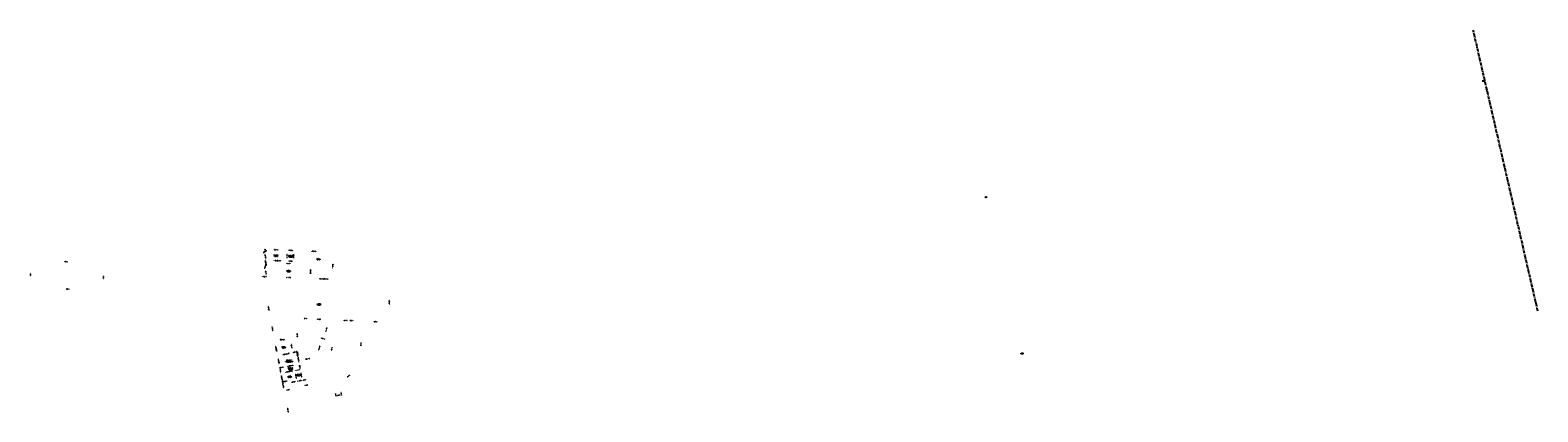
# Model space of a CAD drawing. Header units: feet. Extents: x 1367792 to 1396399, y 443689 to 455452.
# Tile 3 of 3: x 1382652 to 1396399, y 448963 to 452442. Entities that reach past the tile are written whole.
import ezdxf
from ezdxf.enums import TextEntityAlignment as Align

# ---------------------------------------------------------------- set-up
doc = ezdxf.new("R2010")
doc.units = ezdxf.units.FT
doc.header["$LTSCALE"] = 40
doc.header["$MEASUREMENT"] = 0
doc.linetypes.add('CENTER2', pattern=[1.125, 0.75, -0.125, 0.125, -0.125])
for name, color, linetype in [('BRGTXT', 7, 'Continuous'), ('CLINE', 2, 'CENTER2'), ('OFFSTA_LEAD', 7, 'Continuous'), ('OFFSTA_TEXT', 7, 'Continuous'), ('resolved boundary', 230, 'Continuous')]:
    doc.layers.add(name, color=color, linetype=linetype)
doc.styles.add('SIMPLEX', font='ROMANS.SHX')
doc.styles.get("Standard").update_dxf_attribs({"font": 'simplex.shx', "width": 0.8, "oblique": 7.5})
doc.dimstyles.get("Standard").update_dxf_attribs({"dimtxt": 0.18, "dimasz": 0.18, "dimexe": 0.18, "dimexo": 0.0625, "dimgap": 0.09, "dimtad": 0, "dimtih": 1, "dimtoh": 1, "dimdec": 4, "dimzin": 0, "dimdsep": 46, "dimtxsty": 'Standard', "dimcen": 0.09, "dimadec": 0, "dimazin": 0, "dimtfac": 1, "dimtdec": 4, "dimtofl": 0, "dimtmove": 0, "dimatfit": 3, "dimfxl": 1, "dimtolj": 1, "dimtzin": 0, "dimarcsym": 0})

msp = doc.modelspace()

# ---------------------------------------------------------------- linework, layer by layer
at = {"layer": 'CLINE'}
msp.add_lwpolyline([(1396399, 449879), (1395810, 452442)], dxfattribs=at)
at = {"layer": 'resolved boundary'}
for p in [(1391365, 450921), (1391693, 449493), (1391703, 449495)]:
    msp.add_point(p, dxfattribs=at)

# ---------------------------------------------------------------- texts
at = {"color": 2, "char_height": 2.8, "attachment_point": 1, "rotation": 359.3205}
for s, insert in [('\\pi24.86912;Colerain EA 7810, LLC\\P\\pi37.66168;Parcel I\\P\\pi27.14489;OR 13092, Pg 1838\\P\\pi30.23012;510-0071-0525', (1384849, 450395)), ('\\pi24.86912;Colerain EA 7810, LLC\\P\\pi37.23502;Parcel II\\P\\pi27.14489;OR 13092, Pg 1838\\P\\pi30.23012;510-0071-0525', (1384981, 450390))]:
    msp.add_mtext_dynamic_manual_height_columns(s, width=88.07, gutter_width=10, heights=[0], dxfattribs=dict(at, insert=insert))
at = {"color": 3, "char_height": 2.8, "attachment_point": 1, "rotation": 359.3205}
for s, insert in [('\\pi31.78557;Loumen I, LLC\\P\\pi27.1719;OR 10365, Pg 1905\\P\\pi30.2119;510-0071-0542', (1385235, 450361)), ('\\pi31.78557;Loumen I, LLC\\P\\pi27.06523;OR 10365, Pg 1907\\P\\pi27.79367;510-0071-0044 &\\P\\pi30.23012;510-0071-0045', (1384964, 450255))]:
    msp.add_mtext_dynamic_manual_height_columns(s, width=88.07, gutter_width=10, heights=[0], dxfattribs=dict(at, insert=insert))
at = {"color": 4, "insert": (1385239, 449946), "char_height": 2.8, "attachment_point": 1, "rotation": 2.4442}
msp.add_mtext_dynamic_manual_height_columns('\\pi25.10945;Duke Energy Ohio, Inc\\P\\pi27.38523;OR 14106, Pg 1775\\P\\pi30.23012;510-0071-0575', width=88.07, gutter_width=10, heights=[0], dxfattribs=at)
at = {"color": 5, "insert": (1384919, 449555), "char_height": 2.8, "attachment_point": 1, "rotation": 0.6555}
msp.add_mtext_dynamic_manual_height_columns('\\pi25.70557;NKB Investments LLC\\P\\pi27.78422;OR 13114, Pg 1130\\P\\pi30.20312;510-0071-0378', width=88.07, gutter_width=10, heights=[0], dxfattribs=at)
at = {"color": 6, "char_height": 2.8, "attachment_point": 1, "rotation": 0.6555}
for s, insert in [('\\pi21.38288;The Lena Z Company, LTD\\P\\pi37.66168;Parcel I\\P\\pi27.78489;OR 7573, Pg 2768\\P\\pi10.49679;510-0071-0228, 510-0071-0247 and\\P\\pi30.44346;510-0071-0515', (1384968, 449435)), ('\\pi21.38288;The Lena Z Company, LTD\\P\\pi37.23502;Parcel II\\P\\pi27.78489;OR 7573, Pg 2768\\P\\pi26.12346;510-0071-0249 and\\P\\pi30.45156;510-0071-0519', (1384980, 449364))]:
    msp.add_mtext_dynamic_manual_height_columns(s, width=88.07, gutter_width=10, heights=[0], dxfattribs=dict(at, insert=insert))
at = {"color": 0, "char_height": 2.8, "attachment_point": 1, "rotation": 0.6555}
for s, insert in [('\\pi35.90912;Sukhi, Inc\\P\\pi27.9719;OR 9331, Pg 4743\\P\\pi26.12346;510-0071-0232 and\\P\\pi30.20245;510-0071-0520', (1384973, 449291)), ('\\pi35.90912;Sukhi, Inc\\P\\pi27.9719;OR 9820, Pg 1083\\P\\pi26.12346;510-0071-0232 and\\P\\pi30.23823;510-0071-0439', (1385054, 449306))]:
    msp.add_mtext_dynamic_manual_height_columns(s, width=88.07, gutter_width=10, heights=[0], dxfattribs=dict(at, insert=insert))
at = {"layer": 'BRGTXT', "color": 2, "char_height": 2.2, "attachment_point": 8, "style": 'SIMPLEX'}
for s, insert, rotation in [('S 56°38\'10" W  17.35\'', (1384793, 450422), 33.3639), ('S 10°38\'30" E  72.18\'', (1384795, 450381), 280.6417), ('S 87°45\'00" E  200.00\'', (1384894, 450340), 357.75), ('S 87°45\'00" E  200.00\'', (1384894, 450340), 357.75), ('N 87°45\'00" W  206.22\'', (1384895, 450439), 357.75), ('N 02°15\'00" E  98.77\'', (1384995, 450384), 87.75), ('N 02°15\'00" E  98.77\'', (1384995, 450384), 87.75), ('S 87°45\'00" E  60.00\'', (1385028, 450434), 357.75), ('S 02°15\'00" W  98.77\'', (1385055, 450382), 87.75), ('N 20°00\'30" E  31.38\'', (1384796, 450286), 69.9917), ('N 20°00\'30" E  31.38\'', (1384796, 450286), 69.9917), ('N 10°38\'30" W  43.12\'', (1384799, 450322), 280.6417), ('N 10°38\'30" W  43.13\'', (1384799, 450322), 280.6417), ('N 10°38\'30" W  80.09\'', (1384800, 450232), 280.6417), ('N 10°38\'30" W  80.09\'', (1384800, 450232), 280.6417), ('N 87°45\'00" W  60.00\'', (1385024, 450335), 357.75), ('S 87°45\'00" E  37.96\'', (1384787, 450194), 357.75), ('S 87°45\'00" E  37.96\'', (1384787, 450194), 357.75)]:
    msp.add_mtext(s, dxfattribs=dict(at, insert=insert, rotation=rotation))
at = {"layer": 'BRGTXT', "char_height": 1.6, "attachment_point": 8, "style": 'SIMPLEX'}
for s, insert, rotation in [('S 10°38\'30" E  18.79\'', (1384795, 450433), 280.6417), ('S 10°38\'30" E  255.20\'', (1382653, 450218), 280.6417), ('N 87°45\'00" W  698.60\'', (1382978, 450330), 357.75), ('N 02°15\'00" E  248.77\'', (1383321, 450191), 87.75), ('S 87°45\'00" E  641.66\'', (1382997, 450081), 357.75), ('S 89°15\'00" E  640.82\'', (1385160, 449812), 357.4614), ('S 89°15\'00" E  200.00\'', (1385580, 449793), 357.4614), ('N 12°28\'45" W  601.45\'', (1384897, 449529), 280.6906), ('S 14°25\'20" W  540.36\'', (1385403, 449537), 73.7892), ('S 00°45\'00" W  420.00\'', (1385669, 449578), 87.4614), ('S 77°31\'15" W  50.00\'', (1384975, 449239), 10.6906), ('S 77°31\'15" W  260.00\'', (1385151, 449252), 10.6906), ('S 51°04\'12" W  263.24\'', (1385555, 449289), 37.1414), ('S 12°28\'45" E  80.00\'', (1384960, 449195), 280.6906), ('N 77°31\'15" E  75.00\'', (1385003, 449163), 10.6906), ('N 77°31\'15" E  245.00\'', (1385168, 449205), 10.6906), ('S 12°28\'45" E  19.39\'', (1385437, 449117), 280.6906), ('N 77°31\'15" E  50.00\'', (1385462, 449113), 10.6906), ('N 12°28\'45" W  19.39\'', (1385487, 449126), 280.6906)]:
    msp.add_mtext(s, dxfattribs=dict(at, insert=insert, rotation=rotation))
at = {"layer": 'BRGTXT', "color": 3, "char_height": 2.2, "attachment_point": 8, "style": 'SIMPLEX'}
for s, insert, rotation in [('N 10°38\'30" W  22.68\'', (1384797, 450332), 280.6417), ('S 87°45\'00" E  260.00\'', (1384924, 450339), 357.75), ('N 02°15\'00" E  98.77\'', (1385055, 450382), 87.75), ('S 87°45\'00" E  361.60\'', (1385238, 450425), 357.75), ('N 20°00\'30" E  31.38\'', (1384796, 450286), 69.9917), ('N 20°00\'30" E  31.38\'', (1384796, 450286), 69.9917), ('N 10°38\'30" W  80.09\'', (1384800, 450232), 280.6417), ('N 10°39\'30" W  80.09\'', (1384800, 450232), 280.6583), ('N 10°38\'30" W  20.45\'', (1384801, 450311), 280.6417), ('N 10°38\'30" W  20.45\'', (1384801, 450311), 280.6417), ('N 87°45\'00" W  415.86\'', (1385006, 450314), 357.75), ('S 87°45\'00" E  415.86\'', (1385006, 450314), 357.75), ('N 02°15\'00" E  127.89\'', (1385210, 450240), 87.75), ('S 02°15\'00" W  127.89\'', (1385210, 450240), 87.75), ('S 02°15\'00" W  248.77\'', (1385413, 450293), 87.75), ('S 87°45\'00" E  37.96\'', (1384787, 450194), 357.75), ('S 87°45\'00" E  37.96\'', (1384787, 450194), 357.75), ('N 87°45\'00" W  403.00\'', (1385008, 450186), 357.75), ('N 87°45\'00" W  200.70\'', (1385309, 450174), 357.75)]:
    msp.add_mtext(s, dxfattribs=dict(at, insert=insert, rotation=rotation))
at = {"layer": 'BRGTXT', "color": 4, "char_height": 2.2, "attachment_point": 8, "style": 'SIMPLEX'}
for s, insert, rotation in [('S 84°37\'35" E  1167.74\'', (1385352, 450172), 357.75), ('S 04°47\'06" W  371.78\'', (1385928, 449962), 88.3386), ('N 07°43\'16" W  588.23\'', (1384825, 449905), 280.8447), ('N 84°15\'57" W  297.21\'', (1385531, 449795), 357.3894), ('S 20°34\'54" W  182.97\'', (1385354, 449713), 72.5419), ('N 84°26\'30" W  244.78\'', (1385802, 449783), 357.5653), ('N 88°07\'59" W  143.69\'', (1384951, 449619), 1.2567), ('N 07°34\'01" W  120.66\'', (1385035, 449560), 280.6906), ('S 19°16\'20" W  178.46\'', (1385289, 449544), 73.8514), ('N 70°43\'40" W  13.54\'', (1385322, 449629), 343.8514), ('N 07°43\'16" W  389.08\'', (1384917, 449425), 280.8447), ('S 80°13\'44" W  44.80\'', (1385067, 449507), 12.8947), ('N 01°31\'44" E  41.98\'', (1385088, 449489), 91.5947), ('N 07°38\'20" W  41.45\'', (1385095, 449448), 280.7625), ('S 82°55\'25" W  170.46\'', (1385181, 449444), 10.2)]:
    msp.add_mtext(s, dxfattribs=dict(at, insert=insert, rotation=rotation))
at = {"layer": 'BRGTXT', "color": 6, "char_height": 2.2, "attachment_point": 8, "style": 'SIMPLEX'}
for s, insert, rotation in [('N 89°15\'00" W  400.00\'', (1385280, 449806), 357.4614), ('S 03°23\'00" E  303.52\'', (1385086, 449662), 271.5947), ('N 12°28\'45" W  109.41\'', (1384918, 449415), 280.7168), ('N 75°19\'00" E  186.60\'', (1384997, 449491), 12.9209), ('N 77°31\'15" E  179.92\'', (1385015, 449379), 10.6906), ('S 77°31\'15" W  144.92\'', (1385032, 449383), 10.7168), ('S 03°23\'00" E  41.98\'', (1385090, 449490), 271.6209), ('S 12°34\'00" E  75.13\'', (1385098, 449432), 280.8043), ('S 12°34\'00" E  50.00\'', (1385110, 449370), 280.7781), ('S 77°31\'15" W  35.00\'', (1384944, 449366), 10.7168), ('N 12°28\'45" W  50.00\'', (1384933, 449337), 280.6906), ('N 12°28\'45" W  125.00\'', (1384949, 449251), 280.6906), ('S 77°31\'15" W  180.00\'', (1385025, 449330), 10.6906)]:
    msp.add_mtext(s, dxfattribs=dict(at, insert=insert, rotation=rotation))
at = {"layer": 'BRGTXT', "color": 5, "char_height": 2.2, "attachment_point": 8, "style": 'SIMPLEX'}
for s, insert, rotation in [('S 12°02\'00" E  212.04\'', (1384860, 449720), 280.2447), ('S 12°28\'45" E  150.00\'', (1384892, 449542), 280.6906), ('S 86°57\'17" W  145.30\'', (1384950, 449619), 1.2567), ('N 12°28\'45" W  120.66\'', (1385035, 449560), 280.6906), ('N 75°19\'00" E  143.44\'', (1384975, 449486), 12.8947)]:
    msp.add_mtext(s, dxfattribs=dict(at, insert=insert, rotation=rotation))
at = {"layer": 'BRGTXT', "color": 7, "char_height": 2.2, "attachment_point": 8, "style": 'SIMPLEX'}
for s, insert, rotation in [('S 12°28\'45" E  80.00\'', (1384945, 449273), 280.6906), ('N 77°31\'15" E  50.00\'', (1384975, 449239), 10.6906), ('S 77°31\'15" W  130.00\'', (1385000, 449326), 10.6906), ('N 12°28\'45" W  100.00\'', (1385074, 449287), 280.6906), ('S 12°28\'45" E  100.00\'', (1385074, 449287), 280.6906), ('S 77°31\'15" W  50.00\'', (1385088, 449342), 10.6906), ('N 77°31\'15" E  50.00\'', (1385107, 449244), 10.6906), ('N 12°28\'45" W  100.00\'', (1385124, 449297), 280.6906), ('N 12°28\'45" W  45.00\'', (1384956, 449212), 280.6906), ('N 77°31\'15" E  60.00\'', (1385053, 449234), 10.6906), ('N 77°31\'15" E  60.00\'', (1385053, 449234), 10.6906), ('N 12°28\'45" W  522.74\'', (1385001, 448977), 280.6906)]:
    msp.add_mtext(s, dxfattribs=dict(at, insert=insert, rotation=rotation))
at = {"layer": 'OFFSTA_TEXT', "oblique": 7.5, "width": 0.8}
msp.add_text('572+59.00 L0.38', height=2, dxfattribs=at).set_placement((1395913, 451980), align=Align.MIDDLE_RIGHT)
at = {"layer": 'resolved boundary', "oblique": 7.5, "width": 0.8}
for s, p in [('572+56.7700R0.0000', (1391365, 450921)), ('557+91.0800R0.0000', (1391693, 449493))]:
    msp.add_text(s, height=2, dxfattribs=at).set_placement(p, align=Align.TOP_CENTER)

# ---------------------------------------------------------------- leaders
at = {"layer": 'OFFSTA_LEAD', "has_arrowhead": 0}
msp.add_leader([(1395917, 451975), (1395914, 451977), (1395891, 451977)], dimstyle='Standard', override={"dimscale": 20, "dimasz": 0.1}, dxfattribs=at)

doc.saveas('drawing.dxf')
